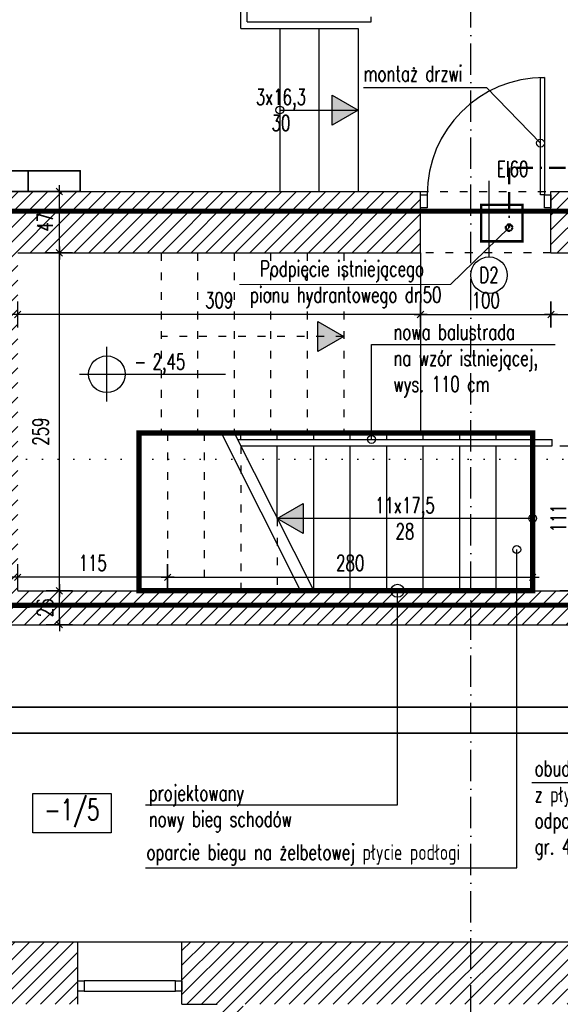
# Model space of a CAD drawing. Header units: millimetres. Extents: x 167273 to 188273, y -125105 to -88145.
# Tile 185 of 210: x 172742 to 173157, y -92086 to -91331. Entities that reach past the tile are written whole.
import ezdxf
from ezdxf.enums import TextEntityAlignment as Align

# ---------------------------------------------------------------- set-up
doc = ezdxf.new("R2010")
doc.units = ezdxf.units.MM
doc.header["$PDMODE"] = 35
doc.header["$PDSIZE"] = 5
for name, pattern in [('ACAD_ISO03W100', [30, 12, -18]), ('ACAD_ISO07W100', [3, 0, -3]), ('ACAD_ISO10W100', [18, 12, -3, 0, -3]), ('BORDER2', [0.875, 0.25, -0.125, 0.25, -0.125, 0, -0.125]), ('DASHED', [0.75, 0.5, -0.25]), ('HIDDEN', [9.524999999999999, 6.349999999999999, -3.174999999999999])]:
    doc.linetypes.add(name, pattern=pattern)
for name, color, linetype in [('!_ppoz', 10, 'Continuous'), ('a-op_drzwi', 40, 'Continuous'), ('a-op_leader', 9, 'Continuous'), ('a-op_text', 9, 'Continuous'), ('a-osie', 1, 'ACAD_ISO10W100'), ('a-poziomy', 9, 'Continuous'), ('a-wymiary', 9, 'Continuous'), ('b-cienka', 9, 'Continuous'), ('b-okna', 6, 'Continuous'), ('b-przerywana1', 9, 'ACAD_ISO03W100'), ('b-widokowa', 7, 'Continuous'), ('b-ściany', 2, 'Continuous'), ('h-hatch', 8, 'Continuous'), ('opis text', 9, 'Continuous')]:
    doc.layers.add(name, color=color, linetype=linetype)
doc.layers.add('!zakres', color=7, linetype='ACAD_ISO03W100', lineweight=60, true_color=0x8a14ff)
for name, color, linetype, lineweight in [('El-koryta_puszki', 10, 'Continuous', 35), ('El_tablice', 10, 'Continuous', 35), ('IS_przejscia_ppoz_stropy', 32, 'Continuous', 60), ('IS_woda_ppoż', 141, 'BORDER2', 20), ('IS_woda_ppoż_opis', 9, 'Continuous', 15)]:
    doc.layers.add(name, color=color, linetype=linetype, lineweight=lineweight)
doc.styles.add('IS-IS', font='romans.shx', dxfattribs={"width": 0.7, "height": 12})
doc.styles.add('PPAB_100', font='romans.shx', dxfattribs={"width": 0.7, "height": 12})
doc.styles.add('PPAB_50', font='romans.shx', dxfattribs={"width": 0.7, "height": 8})
doc.dimstyles.new('newPPAB_100', dxfattribs={"dimscale": 0, "dimtxt": 16, "dimasz": 1, "dimexe": 10, "dimexo": 10, "dimgap": 5, "dimtad": 1, "dimdec": 0, "dimzin": 0, "dimdsep": 46, "dimtxsty": 'PPAB_100', "dimblk": 'tick_50', "dimcen": 0.09, "dimdle": 5, "dimse1": 1, "dimse2": 1, "dimclrd": 9, "dimclre": 9, "dimclrt": 161, "dimadec": 0, "dimazin": 0, "dimtfac": 1, "dimtdec": 0, "dimtix": 1, "dimtmove": 2, "dimatfit": 0, "dimldrblk": 'tick_50', "dimfxl": 0, "dimtolj": 1, "dimtzin": 0, "dimarcsym": 0})
pattern_1 = [(45, (0, -5000), (-5.61266007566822, 5.612660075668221), [])]

# ---------------------------------------------------------------- blocks, each defined once
blk = doc.blocks.new('tick_50')
at = {"color": 9, "ltscale": 20}
for p, q in [((0, 10), (0, -10)), ((-5, 0), (5, 0))]:
    blk.add_line(p, q, dxfattribs=at)
at = {"color": 0}
blk.add_line((2.5, 2.5), (-2.5, -2.5), dxfattribs=at)
blk = doc.blocks.new('*D183')
at = {"layer": 'a-wymiary', "color": 9, "lineweight": -2}
blk.add_line((173048.4418078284, -91557.1689270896), (172741.44180786, -91557.1689270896), dxfattribs=at)
at = {"layer": 'Defpoints', "color": 0}
for p in [(172740.44180786, -91509.89367188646), (173049.4418078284, -91509.89367188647), (172740.44180786, -91557.1689270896)]:
    blk.add_point(p, dxfattribs=at)
at = {"layer": 'a-wymiary', "color": 9, "lineweight": -2, "rotation": 180}
blk.add_blockref('tick_50', (172740.44180786, -91557.1689270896), dxfattribs=at)
at = {"layer": 'a-wymiary', "color": 9, "lineweight": -2}
blk.add_blockref('tick_50', (173049.4418078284, -91557.1689270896), dxfattribs=at)
at = {"layer": 'a-wymiary', "color": 161, "insert": (172894.9418078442, -91546.1689270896), "char_height": 12, "attachment_point": 5, "style": 'PPAB_100'}
blk.add_mtext('\\A1;309', dxfattribs=at)
blk = doc.blocks.new('kotapozioma')
for p, q in [((49330.11816576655, 104.428437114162), (49330.11816576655, 134.4284371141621)), ((49315.11816576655, 119.4284371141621), (49395.11816576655, 119.428437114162))]:
    blk.add_line(p, q)
blk.add_circle((49330.11816576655, 119.4284371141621), 10)
at = {"layer": 'opis text', "style": 'PPAB_50'}
for tag, p in [('ZNAK', (49345.11816576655, 119.428437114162)), ('WARTOSC', (49355.11816576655, 119.428437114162))]:
    blk.add_attdef(tag, text='', height=9, dxfattribs=at).set_placement(p, align=Align.BOTTOM_LEFT)
blk = doc.blocks.new('*D308')
at = {"layer": 'a-wymiary', "color": 9, "lineweight": -2}
blk.add_line((172854.4418078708, -91758.5866716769), (172741.44180786, -91758.5866716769), dxfattribs=at)
at = {"layer": 'Defpoints', "color": 0}
for p in [(172740.44180786, -91758.5866716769), (172740.44180786, -91768.89367188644), (172855.4418078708, -91768.89367188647)]:
    blk.add_point(p, dxfattribs=at)
at = {"layer": 'a-wymiary', "color": 9, "lineweight": -2, "rotation": 180}
blk.add_blockref('tick_50', (172740.44180786, -91758.5866716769), dxfattribs=at)
at = {"layer": 'a-wymiary', "color": 9, "lineweight": -2}
blk.add_blockref('tick_50', (172855.4418078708, -91758.5866716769), dxfattribs=at)
at = {"layer": 'a-wymiary', "color": 161, "insert": (172797.9418078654, -91747.5866716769), "char_height": 12, "attachment_point": 5, "style": 'PPAB_100'}
blk.add_mtext('\\A1;115', dxfattribs=at)

msp = doc.modelspace()

# ---------------------------------------------------------------- hatches: boundary and pattern name
at = {"layer": 'b-cienka'}
h = msp.add_hatch(color=256, dxfattribs=at)
h.paths.add_polyline_path([(173001.2158412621, -91400.52413376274), (173001.44180786, -91400.39367188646), (172981.5232235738, -91388.89367188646), (172981.5232235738, -91400.52413376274)])
h.paths.add_polyline_path([(172981.5232235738, -91400.52413376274), (172981.5232235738, -91411.89367188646), (173001.2158412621, -91400.52413376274)])
h = msp.add_hatch(color=256, dxfattribs=at)
h.paths.add_polyline_path([(172990.2158412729, -91574.02413376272), (172990.4418078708, -91573.89367188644), (172970.5232235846, -91562.39367188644), (172970.5232235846, -91574.02413376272)])
h.paths.add_polyline_path([(172970.5232235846, -91574.02413376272), (172970.5232235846, -91585.39367188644), (172990.2158412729, -91574.02413376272)])
h = msp.add_hatch(color=256, dxfattribs=at)
h.paths.add_polyline_path([(172939.6677744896, -91713.26321001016), (172939.4418078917, -91713.39367188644), (172959.3603921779, -91724.89367188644), (172959.3603921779, -91713.26321001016)])
h.paths.add_polyline_path([(172959.3603921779, -91713.26321001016), (172959.3603921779, -91701.89367188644), (172939.6677744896, -91713.26321001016)])
at = {"layer": 'h-hatch'}
h = msp.add_hatch(dxfattribs=at)
h.set_pattern_fill('ANSI31', color=256, scale=2.5, style=0)
h.set_pattern_definition(pattern_1)
h.paths.add_polyline_path([(173498.4418078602, -91268.89367189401), (173456.4418078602, -91268.89367189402), (173456.4418078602, -91462.89367188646), (173203.44180786, -91462.89367188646), (173203.44180786, -91300.89367188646), (173188.44180786, -91300.89367188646), (173188.44180786, -91462.89367188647), (173149.4418078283, -91462.89367188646), (173149.4418078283, -91509.89367188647), (173456.4418078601, -91509.89367188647), (173456.44180786, -91595.89367188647), (173498.4418078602, -91595.89367188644)])
h = msp.add_hatch(dxfattribs=at)
h.set_pattern_fill('ANSI31', color=256, scale=2.5, style=0)
h.set_pattern_definition(pattern_1)
h.paths.add_polyline_path([(175326.4418078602, -91763.8936718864), (173498.4418078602, -91763.89367188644), (173498.4418078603, -91687.89367188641), (173456.44180786, -91687.89367188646), (173456.4418078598, -91768.89367188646), (172740.44180786, -91768.89367188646), (172740.44180786, -91509.89367188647), (173049.4418078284, -91509.89367188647), (173049.4418078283, -91462.89367188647), (172688.44180786, -91462.89367188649), (172688.44180786, -91772.89367188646), (172675.44180786, -91772.89367188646), (172675.44180786, -91807.89367188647), (172689.44180786, -91807.89367188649), (172689.44180786, -91840.89367188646), (172719.4418078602, -91840.89367188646), (172719.4418078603, -91794.89367188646), (173456.4418078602, -91794.89367188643), (173456.4418078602, -92037.89367188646), (172866.44180786, -92037.89367188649), (172866.44180786, -92085.8936718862), (172893.44180786, -92085.89367188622), (172893.44180786, -92154.89367188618), (172736.44180786, -92154.8936718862), (172736.44180786, -92085.89367188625), (172786.44180786, -92085.89367188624), (172786.44180786, -92037.89367188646), (172719.4418078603, -92037.8936718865), (172719.4418078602, -91930.89367188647), (172689.44180786, -91930.89367188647), (172689.44180786, -92037.89367188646), (172684.44180786, -92037.89367188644), (172684.44180786, -92085.89367188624), (172708.44180786, -92085.89367188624), (172708.44180786, -92154.89367188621), (172341.44180786, -92154.89367188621), (172341.44180786, -92085.89367188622), (172341.44180786, -92037.89367188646), (172313.44180786, -92037.89367188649), (172313.44180786, -92085.89367188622), (172313.44180786, -92154.8936718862), (171946.44180786, -92154.89367188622), (171946.44180786, -92085.8936718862), (171949.44180786, -92085.8936718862), (171949.44180786, -91927.89367188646), (171828.44180786, -91927.89367188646), (171828.44180786, -91937.89367188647), (171922.44180786, -91937.89367188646), (171922.44180786, -92037.89367188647), (171899.44180786, -92037.89367188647), (171899.44180786, -92085.8936718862), (171919.44180786, -92085.8936718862), (171919.44180786, -92154.89367188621), (171559.44180786, -92154.89367188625), (171559.44180786, -92085.89367188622), (171559.44180786, -92037.89367188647), (171562.4418078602, -92037.89367188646), (171562.4418078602, -91937.89367188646), (171738.44180786, -91937.89367188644), (171738.44180786, -91927.89367188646), (171562.4418078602, -91927.89367188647), (171562.4418078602, -91882.89367188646), (171531.4418078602, -91882.89367188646), (171531.4418078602, -92045.89367188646), (171008.44180786, -92045.89367188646), (171008.44180786, -91802.89367188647), (171393.44180786, -91802.89367188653), (171393.44180786, -91817.89367188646), (171405.44180786, -91817.89367188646), (171405.44180786, -91802.89367188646), (171438.44180786, -91802.89367188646), (171438.44180786, -91762.89367188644), (171159.44180786, -91762.89367188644), (171159.44180786, -91722.89367188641), (171105.4418078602, -91722.89367188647), (171105.4418078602, -91757.8936718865), (170976.44180786, -91757.8936718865), (170976.44180786, -92085.89367188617), (171540.44180786, -92085.89367188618), (171540.44180786, -92172.8936718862), (172913.44180786, -92172.89367188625), (172913.44180786, -92085.89367188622), (175326.4418078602, -92085.89367188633), (175326.4418078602, -92028.89367188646), (173498.4418078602, -92028.89367188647), (173498.4418078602, -91811.89367188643), (175326.4418078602, -91811.89367188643)])

# ---------------------------------------------------------------- linework, layer by layer
at = {"layer": '!_ppoz'}
for points in [[(173144.4418078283, -91465.39367188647), (173141.4418078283, -91465.39367188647), (173141.4157948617, -91375.39361037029), (173144.4157948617, -91375.39361037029)], [(173054.4418078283, -91475.39367188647), (173049.4418078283, -91475.39367188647), (173049.4418078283, -91465.39367188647), (173054.4418078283, -91465.39367188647)], [(173149.4418078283, -91475.39367188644), (173144.4418078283, -91475.39367188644), (173144.4418078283, -91465.39367188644), (173149.4418078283, -91465.39367188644)]]:
    msp.add_lwpolyline(points, close=True, dxfattribs=at)
msp.add_arc((173144.4418078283, -91465.39367188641), 89.99999999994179, 90, 180, dxfattribs=at)
at = {"layer": '!zakres', "linetype": 'DASHED', "ltscale": 40, "const_width": 4, "flags": 128}
msp.add_lwpolyline([(173471.4418078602, -91779.89178133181), (173471.4418078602, -91796.89367188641), (176532.4418078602, -91796.89367188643), (176532.4418078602, -91175.8936718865), (173471.4418078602, -91175.8936718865), (173471.4418078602, -91477.89367188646), (172703.44180786, -91477.89367188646), (172703.44180786, -91779.98857163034)], close=True, dxfattribs=at)
at = {"layer": 'a-op_drzwi'}
msp.add_line((173101.9418078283, -91512.9913037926), (173101.9418078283, -91454.65993917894), dxfattribs=at)
msp.add_circle((173101.9418078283, -91526.9913037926), 14, dxfattribs=at)
at = {"layer": 'a-op_leader'}
for points in [[(173011.7896049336, -91652.89367188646), (173011.7896049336, -91580.08388391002), (173152.7648156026, -91580.08388391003)], [(172838.5672255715, -91981.40092368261), (173123.2026341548, -91981.40092368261), (173123.2026341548, -91737.29576386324)], [(173134.8433070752, -91915.82084870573), (173377.6399601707, -91915.82084870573), (173377.6399601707, -91758.05849514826)], [(172838.5672255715, -91932.93501446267), (173031.7181508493, -91932.93501446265), (173031.7181508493, -91768.89367188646)]]:
    msp.add_lwpolyline(points, dxfattribs=at)
for centre, radius in [((173141.4303503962, -91425.75307230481), 3), ((173011.7896049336, -91652.89367188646), 3), ((173123.2026341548, -91737.29576386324), 3), ((173031.7181508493, -91768.89367188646), 5)]:
    msp.add_circle(centre, radius, dxfattribs=at)
at = {"layer": 'a-op_text', "ltscale": 0.5}
msp.add_lwpolyline([(172752.0499801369, -91954.37891265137), (172752.0499801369, -91924.37891265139), (172812.0499801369, -91924.37891265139), (172812.0499801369, -91954.37891265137)], close=True, dxfattribs=at)
at = {"layer": 'a-osie', "ltscale": 2}
msp.add_line((173087.9418078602, -92311.89367188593), (173087.9418078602, -91011.89367188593), dxfattribs=at)
at = {"layer": 'a-poziomy', "linetype": 'ACAD_ISO07W100', "ltscale": 4}
msp.add_lwpolyline([(179426.4418078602, -91668.05053516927), (171936.9418078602, -91668.05053516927), (171936.9418078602, -91957.56642952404), (170836.977617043, -91957.56642952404)], dxfattribs=at)
at = {"layer": 'a-wymiary'}
msp.add_lwpolyline([(173005.6386915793, -91383.1647732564), (173099.8965708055, -91383.16391484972), (173141.4303503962, -91425.75307230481)], dxfattribs=at)
at = {"layer": 'b-cienka'}
for p, q in [((172916.44180786, -91332.89367188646), (172916.44180786, -91190.89367188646)), ((173011.44180786, -91332.89367188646), (173011.44180786, -91328.89367188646)), ((172916.44180786, -91332.89367188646), (173011.44180786, -91332.89367188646)), ((172941.44180786, -91400.39367188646), (173001.44180786, -91400.39367188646)), ((173135.4418078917, -91713.39367188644), (172939.4418078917, -91713.39367188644))]:
    msp.add_line(p, q, dxfattribs=at)
for points in [[(172981.5232235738, -91411.89367188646), (172981.5232235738, -91388.89367188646), (173001.44180786, -91400.39367188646)], [(172970.5232235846, -91585.39367188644), (172970.5232235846, -91562.39367188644), (172990.4418078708, -91573.89367188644)], [(172959.3603921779, -91701.89367188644), (172959.3603921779, -91724.89367188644), (172939.4418078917, -91713.39367188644)]]:
    msp.add_lwpolyline(points, close=True, dxfattribs=at)
at = {"layer": 'b-cienka', "linetype": 'HIDDEN', "ltscale": 2, "const_width": 4}
msp.add_lwpolyline([(172833.4418078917, -91768.89367188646), (173135.4418078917, -91768.89367188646), (173135.4418078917, -91647.89367188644), (172833.4418078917, -91647.89367188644)], close=True, dxfattribs=at)
at = {"layer": 'b-cienka'}
for centre in [(172941.44180786, -91400.39367188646), (173135.4418078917, -91713.39367188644)]:
    msp.add_circle(centre, 3, dxfattribs=at)
at = {"layer": 'b-okna'}
for p, q in [((172861.44180786, -92067.89367188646), (172791.44180786, -92067.89367188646)), ((172791.44180786, -92075.89367188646), (172861.44180786, -92075.89367188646))]:
    msp.add_line(p, q, dxfattribs=at)
for points in [[(172786.44180786, -92067.89367188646), (172791.44180786, -92067.89367188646), (172791.44180786, -92075.89367188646), (172786.44180786, -92075.89367188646)], [(172861.44180786, -92067.89367188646), (172866.44180786, -92067.89367188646), (172866.44180786, -92075.89367188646), (172861.44180786, -92075.89367188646)]]:
    msp.add_lwpolyline(points, close=True, dxfattribs=at)
at = {"layer": 'b-przerywana1', "ltscale": 0.5}
for p, q in [((173049.4418078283, -91462.89367188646), (173149.4418078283, -91462.89367188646)), ((172850.4418078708, -91509.89367188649), (172850.4418078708, -91647.89367188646)), ((172850.4418078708, -91509.89367188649), (172850.4418078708, -91647.89367188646)), ((172878.4418078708, -91509.89367188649), (172878.4418078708, -91647.89367188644)), ((172906.4418078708, -91509.89367188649), (172906.4418078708, -91647.89367188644)), ((172934.4418078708, -91509.89367188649), (172934.4418078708, -91647.89367188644)), ((172962.4418078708, -91509.89367188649), (172962.4418078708, -91647.89367188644)), ((172990.4418078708, -91509.89367188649), (172990.4418078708, -91647.89367188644)), ((173149.4418078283, -91509.89367188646), (173049.4418078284, -91509.89367188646)), ((172990.4418078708, -91573.89367188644), (172850.4418078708, -91573.89367188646)), ((172896.3967628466, -91647.89367188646), (172850.4418078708, -91647.89367188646)), ((172855.4418078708, -91647.89367188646), (172855.4418078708, -91768.89367188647)), ((172883.4418078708, -91647.89367188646), (172883.4418078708, -91768.89367188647)), ((172911.4418078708, -91657.89367184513), (172911.4418078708, -91768.89367188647)), ((172939.4418078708, -91713.39367184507), (172939.4418078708, -91768.89367188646))]:
    msp.add_line(p, q, dxfattribs=at)
at = {"layer": 'b-widokowa'}
for p, q in [((172911.44180786, -91337.89367188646), (172911.44180786, -91190.89367188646)), ((172911.44180786, -91337.89367188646), (173001.44180786, -91337.89367188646)), ((172941.44180786, -91337.89367188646), (172941.44180786, -91462.89367188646)), ((172971.44180786, -91337.89367188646), (172971.44180786, -91462.89367188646)), ((173001.44180786, -91337.89367188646), (173001.44180786, -91462.89367188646)), ((173049.4418078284, -91509.89367188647), (173049.4418078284, -91647.89367188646)), ((172896.3967628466, -91647.89367188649), (173135.4418078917, -91647.89367188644)), ((172911.4418078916, -91652.89367188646), (172911.4418078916, -91647.89367188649)), ((172939.4418078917, -91652.89367188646), (172939.4418078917, -91647.89367188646)), ((172967.4418078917, -91652.89367188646), (172967.4418078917, -91647.89367188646)), ((172995.4418078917, -91652.89367188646), (172995.4418078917, -91647.89367188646)), ((173023.4418078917, -91652.89367188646), (173023.4418078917, -91647.89367188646)), ((173051.4418078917, -91652.89367188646), (173051.4418078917, -91647.89367188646)), ((173079.4418078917, -91652.89367188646), (173079.4418078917, -91647.89367188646)), ((173107.4418078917, -91652.89367188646), (173107.4418078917, -91647.89367188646)), ((173135.4418078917, -91652.89367188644), (173135.4418078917, -91647.89367188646)), ((172908.9192853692, -91652.89367188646), (173150.4418078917, -91652.89367188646)), ((173150.4418078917, -91657.89367188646), (173150.4418078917, -91652.89367188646)), ((172911.4418078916, -91657.89367188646), (173150.4418078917, -91657.89367188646)), ((172939.4418078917, -91713.3936718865), (172939.4418078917, -91657.89367188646)), ((172967.4418078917, -91768.89367188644), (172967.4418078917, -91657.89367188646)), ((172995.4418078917, -91768.89367188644), (172995.4418078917, -91657.89367188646)), ((173023.4418078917, -91768.89367188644), (173023.4418078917, -91657.89367188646)), ((173051.4418078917, -91768.89367188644), (173051.4418078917, -91657.89367188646)), ((173079.4418078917, -91768.89367188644), (173079.4418078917, -91657.89367188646)), ((173107.4418078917, -91768.89367188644), (173107.4418078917, -91657.89367188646)), ((173135.4418078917, -91768.89367188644), (173135.4418078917, -91657.89367188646)), ((172786.44180786, -92037.89367188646), (172866.44180786, -92037.89367188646))]:
    msp.add_line(p, q, dxfattribs=at)
at = {"layer": 'b-ściany'}
for p, q in [((172688.44180786, -91462.89367188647), (173049.4418078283, -91462.89367188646)), ((173049.4418078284, -91509.89367188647), (173049.4418078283, -91462.89367188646)), ((173149.4418078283, -91509.89367188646), (173149.4418078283, -91462.89367188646)), ((173149.4418078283, -91462.89367188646), (173188.44180786, -91462.89367188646)), ((172740.44180786, -91509.89367188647), (173049.4418078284, -91509.89367188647)), ((173149.4418078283, -91509.89367188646), (173456.4418078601, -91509.89367188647)), ((172896.3967628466, -91647.89367188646), (172957.4418078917, -91768.89367188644)), ((172906.3967628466, -91647.89367188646), (172967.4418078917, -91768.89367188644)), ((172740.44180786, -91768.89367188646), (173456.4418078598, -91768.89367188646)), ((172719.4418078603, -91794.89367188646), (173456.4418078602, -91794.89367188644)), ((172719.4418078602, -92037.8936718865), (172786.44180786, -92037.89367188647)), ((172786.44180786, -92085.89367188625), (172786.44180786, -92037.89367188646)), ((172866.44180786, -92085.89367188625), (172866.44180786, -92037.89367188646)), ((172866.44180786, -92037.89367188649), (173456.4418078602, -92037.89367188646)), ((172866.44180786, -92085.8936718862), (172893.44180786, -92085.89367188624))]:
    msp.add_line(p, q, dxfattribs=at)
at = {"layer": 'El-koryta_puszki'}
msp.add_lwpolyline([(172511.969885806, -91878.15022421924), (173456.4418078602, -91878.15022421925), (173456.4418078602, -91858.15022421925), (172511.969885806, -91858.15022421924)], dxfattribs=at)
at = {"layer": 'El_tablice', "ltscale": 0.7}
for points in [[(172748.4418076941, -91462.89367188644), (172708.4418078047, -91462.89367188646), (172708.4418078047, -91446.8936718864), (172748.4418076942, -91446.8936718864)], [(172788.4418075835, -91462.89367188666), (172748.4418076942, -91462.89367188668), (172748.4418076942, -91446.89367188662), (172788.4418075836, -91446.89367188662)]]:
    msp.add_lwpolyline(points, close=True, dxfattribs=at)
at = {"layer": 'IS_przejscia_ppoz_stropy', "const_width": 2}
msp.add_lwpolyline([(173095.8936269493, -91473.076376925), (173127.6203555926, -91473.076376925), (173127.6203555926, -91501.0753084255), (173095.8936269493, -91501.0753084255)], close=True, dxfattribs=at)
at = {"layer": 'IS_woda_ppoż', "lineweight": 50, "ltscale": 50}
msp.add_lwpolyline([(173522.4564910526, -91484.68724533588), (173522.4564910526, -91354.68724533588), (173442.4564910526, -91354.68724533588), (173442.4564910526, -91444.68724533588), (173117.3131015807, -91444.68724533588), (173117.3131015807, -91490.52211978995)], dxfattribs=at)
at = {"layer": 'IS_woda_ppoż', "lineweight": 50}
msp.add_circle((173117.3131015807, -91490.52211978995), 2.5, dxfattribs=at)
at = {"layer": 'IS_woda_ppoż_opis'}
msp.add_lwpolyline([(172910.4298241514, -91534.13805252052), (173072.3258838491, -91534.13805252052), (173117.3131015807, -91490.52211978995)], dxfattribs=at)

# ---------------------------------------------------------------- block references
at = {"layer": 'opis text'}
ref = msp.add_blockref('kotapozioma', (103746.640694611, -91770.09000208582), dxfattribs=dict(at, xscale=1.4, yscale=1.4, zscale=1.4))
ref.add_attrib('WARTOSC', '2,45', dxfattribs={"height": 12, "style": 'PPAB_100', "width": 0.7}).set_placement((172843.8061266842, -91602.89019012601), align=Align.BOTTOM_LEFT)
ref.add_attrib('ZNAK', '-', dxfattribs={"height": 12, "style": 'PPAB_100', "width": 0.7}).set_placement((172829.8061266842, -91602.89019012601), align=Align.BOTTOM_LEFT)

# ---------------------------------------------------------------- texts
at = {"layer": '!_ppoz', "insert": (173107.9796061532, -91445.52781327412), "char_height": 12, "width": 2937.189, "attachment_point": 4, "style": 'PPAB_100'}
msp.add_mtext('{\\Fromans.shx|c238;EI60}', dxfattribs=at)
at = {"layer": 'a-op_drzwi', "insert": (173101.9418078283, -91520.8161873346), "char_height": 12, "width": 32.11020104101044, "attachment_point": 2, "style": 'PPAB_100'}
msp.add_mtext('{\\Fromans.shx|c238;\\H1x;D2\\Fromans.shx|c0;}', dxfattribs=at)
at = {"layer": 'a-op_text', "ltscale": 0.5, "style": 'PPAB_100'}
for s, insert, char_height, width, attachment_point in [('{\\Fromans.shx|c238;montaż drzwi}', (173005.6386915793, -91366.4279886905), 12, 284.3947658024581, 1), ('{\\Fromans.shx|c238;3}x1{\\Fromans.shx|c238;6,3}\\P30', (172942.3440561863, -91400.39367188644), 12, 104.303299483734, 5), ('{\\Fromans.shx|c238;nowa balustrada\\Pna wzór istniejącej, \\Pwys. 110 cm}', (173028.6790569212, -91564.43201163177), 12, 248.50935462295, 1), ('{\\Fromans.shx|c238;11}x1{\\Fromans.shx|c238;7,5}\\P28', (173037.4418078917, -91713.39367188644), 12, 104.303299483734, 5), ('{\\Fromans.shx|c238;obudowa przewodów ciepłowniczych \\Pz płyt ogniochronnych o klasie \\Podporności ogniowej EI60 \\Pgr. 40 mm (2 x 20 mm)}', (173136.9667437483, -91898.95041019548), 12, 248.50935462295, 1), ('{\\Fromans.shx|c238;\\H1.2x;projektowany \\Pnowy bieg schodów}', (172840.9761150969, -91917.86751954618), 10, 248.50935462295, 1), ('-1/{\\Fromans.shx|c238;5}', (172782.0499801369, -91939.37891265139), 16, 60.00000000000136, 5), ('{\\Fromans.shx|c238;oparcie biegu na żelbetowej płycie podłogi}', (172839.2652348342, -91963.27229049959), 12, 286.804828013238, 1)]:
    msp.add_mtext(s, dxfattribs=dict(at, insert=insert, char_height=char_height, width=width, attachment_point=attachment_point))
at = {"layer": 'IS_woda_ppoż_opis', "insert": (172989.1664441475, -91533.9685191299), "char_height": 12, "attachment_point": 5, "style": 'IS-IS'}
msp.add_mtext_dynamic_manual_height_columns('Podpięcie istniejącego\\P pionu hydrantowego dn50', width=235.7438243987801, gutter_width=12.5, heights=[0], dxfattribs=at)

# ---------------------------------------------------------------- dimensions: what is measured, and where the dimension line sits
at = {"layer": 'a-wymiary'}
for base, p1, p2 in [((172772.3698598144, -91462.89367188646), (172742.44180786, -91509.89367188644), (172692.44180786, -91462.89367188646)), ((173166.2264058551, -91657.89367188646), (173043.4418078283, -91768.89367188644), (173043.4418078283, -91657.89367188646)), ((172772.3698598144, -91768.89367188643), (172719.4418078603, -91794.89367188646), (172742.44180786, -91768.89367188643))]:
    msp.add_linear_dim(base=base, p1=p1, p2=p2, angle=90, dimstyle='newPPAB_100', override={"dimscale": 1}, dxfattribs=at).render()
for base, p1, p2, picture, middle in [((172740.44180786, -91557.1689270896), (173049.4418078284, -91509.89367188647), (172740.44180786, -91509.89367188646), '*D183', (172894.9418078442, -91546.1689270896)), ((172740.44180786, -91758.5866716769), (172855.4418078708, -91768.89367188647), (172740.44180786, -91768.89367188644), '*D308', (172797.9418078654, -91747.5866716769))]:
    dim = msp.add_linear_dim(base=base, p1=p1, p2=p2, dimstyle='newPPAB_100', override={"dimscale": 1}, dxfattribs=at)
    dim.commit()
    dim.dimension.update_dxf_attribs({"geometry": picture, "text_midpoint": middle})
msp.add_linear_dim(base=(172772.3698598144, -91509.89367188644), p1=(172742.44180786, -91768.89367188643), p2=(172742.44180786, -91509.89367188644), angle=90, location=(172758.0564503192, -91646.89367188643), dimstyle='newPPAB_100', override={"dimscale": 1}, dxfattribs=at).render()
for base, p1, p2 in [((173149.4418078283, -91557.1689270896), (173049.4418078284, -91509.89367188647), (173149.4418078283, -91509.89367188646)), ((173456.4418078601, -91557.1689270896), (173149.4418078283, -91509.89367188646), (173456.4418078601, -91509.89367188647)), ((173135.4418078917, -91758.5866716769), (172855.4418078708, -91768.89367188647), (173135.4418078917, -91768.89367188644))]:
    msp.add_linear_dim(base=base, p1=p1, p2=p2, dimstyle='newPPAB_100', override={"dimscale": 1}, dxfattribs=at).render()

doc.saveas('drawing.dxf')
